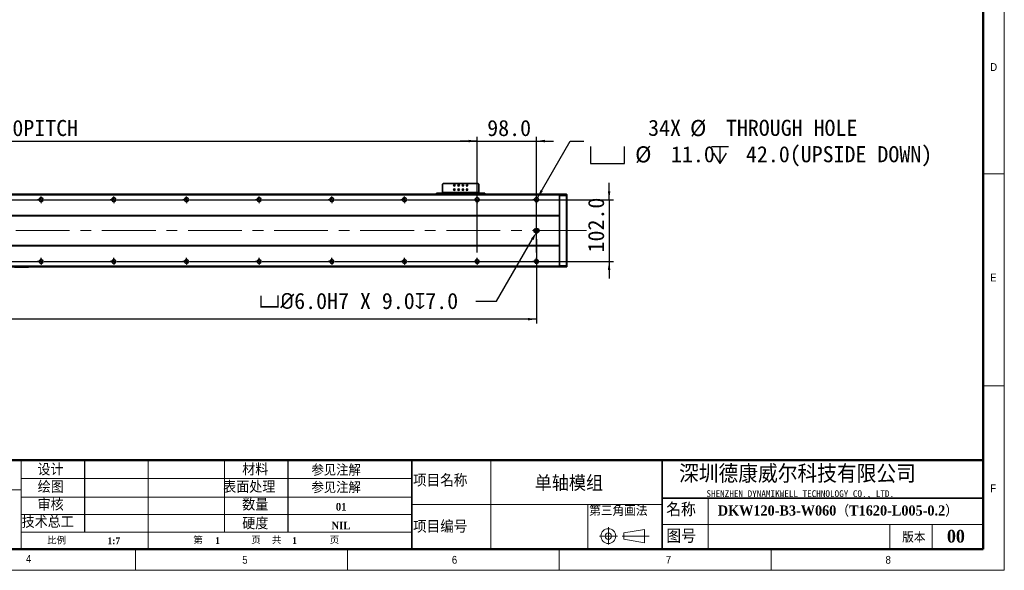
# Model space of a CAD drawing. Header units: millimetres. Extents: x 35 to 2905, y 35 to 2044.
# Tile 4 of 7: x 1279 to 2905, y 35 to 944. Entities that reach past the tile are written whole.
import ezdxf

# ---------------------------------------------------------------- set-up
doc = ezdxf.new("R2010")
doc.units = ezdxf.units.MM
doc.header["$LTSCALE"] = 7
doc.header["$PDSIZE"] = -1
doc.linetypes.add('CENTERX2', pattern=[20.32, 12.7, -2.54, 2.54, -2.54])
doc.layers.add('DIMNS', color=7, linetype='Continuous')
doc.layers.add('黑色实线', color=7, linetype='Continuous')
doc.styles.add('SLDTEXTSTYLE1', font='Gothic.ttf', dxfattribs={"width": 0.913})
doc.styles.add('SLDTEXTSTYLE2', font='timesbd.ttf', dxfattribs={"width": 0.933})
doc.styles.add('SLDTEXTSTYLE3', font='txt', dxfattribs={"bigfont": 'bigfont'})
doc.styles.add('SLDTEXTSTYLE4', font='txt', dxfattribs={"bigfont": 'bigfont'})
doc.styles.add('SLDTEXTSTYLE5', font='txt', dxfattribs={"bigfont": 'bigfont'})
doc.styles.add('SLDTEXTSTYLE6', font='txt')
doc.styles.add('SLDTEXTSTYLE7', font='timesbd.ttf', dxfattribs={"width": 0.933, "bigfont": 'bigfont'})
doc.styles.add('SLDTEXTSTYLE8', font='txt')
doc.dimstyles.new('SLDDIMSTYLE0', dxfattribs={"dimtxt": 26.6, "dimasz": 14, "dimexe": 0, "dimexo": 0.0625, "dimgap": 6.65, "dimtad": 2, "dimdec": 1, "dimrnd": 1e-09, "dimzin": 4, "dimdsep": 46, "dimtxsty": 'SLDTEXTSTYLE8', "dimsah": 1, "dimcen": 0.09, "dimadec": 0, "dimazin": 1, "dimtfac": 1, "dimtdec": 1, "dimtmove": 0, "dimatfit": 0, "dimfxl": 0, "dimfrac": 2, "dimtolj": 1, "dimtzin": 12, "dimarcsym": 0})
doc.dimstyles.new('SLDDIMSTYLE5', dxfattribs={"dimtxt": 26.6, "dimasz": 14, "dimexe": 0, "dimexo": 0.0625, "dimgap": 6.65, "dimtad": 2, "dimdec": 1, "dimrnd": 1e-09, "dimzin": 4, "dimdsep": 46, "dimtxsty": 'SLDTEXTSTYLE8', "dimsah": 1, "dimcen": 0.09, "dimadec": 0, "dimazin": 1, "dimtfac": 1, "dimtdec": 1, "dimtofl": 0, "dimtmove": 0, "dimatfit": 3, "dimfxl": 0, "dimfrac": 2, "dimtolj": 1, "dimtzin": 12, "dimarcsym": 0})
doc.dimstyles.new('SLDDIMSTYLE7', dxfattribs={"dimtxt": 26.6, "dimasz": 14, "dimexe": 0, "dimexo": 0.0625, "dimgap": 6.65, "dimtad": 0, "dimtih": 1, "dimtoh": 1, "dimdec": 1, "dimrnd": 1e-09, "dimzin": 4, "dimdsep": 46, "dimtxsty": 'SLDTEXTSTYLE8', "dimsah": 1, "dimcen": 0, "dimadec": 0, "dimazin": 1, "dimtfac": 1, "dimtdec": 1, "dimtofl": 0, "dimtmove": 0, "dimatfit": 3, "dimfxl": 0, "dimfrac": 2, "dimtolj": 1, "dimtzin": 12, "dimarcsym": 0})
doc.dimstyles.new('SLDDIMSTYLE8', dxfattribs={"dimtxt": 26.6, "dimasz": 14, "dimexe": 0, "dimexo": 0.0625, "dimgap": 6.65, "dimtad": 0, "dimtih": 1, "dimtoh": 1, "dimdec": 1, "dimrnd": 1e-09, "dimzin": 4, "dimdsep": 46, "dimtxsty": 'SLDTEXTSTYLE8', "dimsah": 1, "dimcen": 0, "dimadec": 0, "dimazin": 1, "dimtfac": 1, "dimtdec": 1, "dimtofl": 0, "dimtmove": 0, "dimatfit": 3, "dimfxl": 0, "dimfrac": 2, "dimtolj": 1, "dimtzin": 12, "dimarcsym": 0})

# ---------------------------------------------------------------- blocks, each defined once
blk = doc.blocks.new('_D_21')
at = {"layer": 'Defpoints', "color": 0}
for p in [(2132.3, 593.4), (2133.8, 596)]:
    blk.add_point(p, dxfattribs=at)
at = {"layer": '黑色实线', "color": 0, "lineweight": -2}
for p, q in [((2066.4, 479.3), (2125.3, 581.3)), ((2032.1, 479.3), (2066.4, 479.3))]:
    blk.add_line(p, q, dxfattribs=at)
at = {"layer": '黑色实线', "color": 0}
blk.add_solid([(2123.3, 582.4), (2127.3, 580.1), (2132.3, 593.4)], dxfattribs=at)
at = {"layer": '黑色实线', "color": 0, "insert": (1673.7, 493.1), "char_height": 26.6, "attachment_point": 1, "style": 'SLDTEXTSTYLE8'}
blk.add_mtext('\\A1;{\\fGDT|b0|i0|c134|p2;v\\fISOCPEUR|b0|i0|c134|p34;%%C}6.0H7 X 9.0{\\fGDT|b0|i0|c134|p2;x}7.0', dxfattribs=at)
blk = doc.blocks.new('_D_22')
at = {"layer": '黑色实线'}
for p, q in [((256.3, 587.1), (256.3, 442.7)), ((2132.3, 581.6), (2132.3, 442.7)), ((2132.3, 449.7), (256.3, 449.7))]:
    blk.add_line(p, q, dxfattribs=at)
for points in [[(256.3, 449.7), (270.3, 447.6), (270.3, 451.8)], [(2132.3, 449.7), (2118.3, 451.8), (2118.3, 447.6)]]:
    blk.add_solid(points, dxfattribs=at)
at = {"layer": '黑色实线', "insert": (1143.9, 484.6), "char_height": 26.6, "attachment_point": 1, "style": 'SLDTEXTSTYLE8'}
blk.add_mtext('1876.0', dxfattribs=at)
blk = doc.blocks.new('SW_SYMBOL_HOLE_SPOT')
at = {"layer": '黑色实线', "color": 0}
for p, q in [((0, 6125), (0, 525)), ((11200, 525), (11200, 6125)), ((0, 525), (11200, 525))]:
    blk.add_line(p, q, dxfattribs=at)
blk = doc.blocks.new('SW_SYMBOL_HOLE_DEPTH')
at = {"layer": '黑色实线', "color": 0}
for p, q in [((0, 6125), (5600, 6125)), ((700, 3885), (2800, 525)), ((2800, 6125), (2800, 525)), ((4900, 3885), (2800, 525))]:
    blk.add_line(p, q, dxfattribs=at)
blk = doc.blocks.new('_D_23')
at = {"layer": '黑色实线'}
for p, q in [((2133.9, 649.9), (2188.2, 743.8)), ((2188.2, 743.8), (2210.6, 743.8))]:
    blk.add_line(p, q, dxfattribs=at)
blk.add_solid([(2133.9, 649.9), (2142.7, 660.9), (2139.1, 663)], dxfattribs=at)
at = {"layer": '黑色实线', "xscale": 0.004985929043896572, "yscale": 0.004985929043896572, "zscale": 0.004985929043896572}
for name, p in [('SW_SYMBOL_HOLE_SPOT', (2221.7, 704.4)), ('SW_SYMBOL_HOLE_DEPTH', (2421.3, 704.4))]:
    blk.add_blockref(name, p, dxfattribs=at)
at = {"layer": '黑色实线', "char_height": 26.6, "attachment_point": 1, "style": 'SLDTEXTSTYLE8'}
for s, insert in [('34X ', (2316.7, 779)), ('%%c', (2386, 778.7)), (' THROUGH HOLE', (2427.1, 779)), ('%%c', (2295.3, 735.2)), (' 11.0 ', (2336.4, 735.4)), (' 42.0(UPSIDE DOWN)', (2460.2, 735.4))]:
    blk.add_mtext(s, dxfattribs=dict(at, insert=insert))
blk = doc.blocks.new('_D_24')
at = {"layer": '黑色实线'}
for p, q in [((2252.3, 647), (2252.3, 675)), ((1929, 647), (2259.3, 647)), ((2252.3, 647), (2252.3, 545)), ((1929, 545), (2259.3, 545)), ((2252.3, 545), (2252.3, 517))]:
    blk.add_line(p, q, dxfattribs=at)
for points in [[(2252.3, 647), (2254.4, 661), (2250.2, 661)], [(2252.3, 545), (2250.2, 531), (2254.4, 531)]]:
    blk.add_solid(points, dxfattribs=at)
at = {"layer": '黑色实线', "insert": (2217.4, 559.9), "char_height": 26.6, "attachment_point": 1, "rotation": 90, "style": 'SLDTEXTSTYLE8'}
blk.add_mtext('102.0', dxfattribs=at)
blk = doc.blocks.new('_D_25')
at = {"layer": '黑色实线'}
for p, q in [((354.3, 661.7), (354.3, 750.8)), ((2034.3, 661.7), (2034.3, 750.8)), ((354.3, 743.8), (2034.3, 743.8))]:
    blk.add_line(p, q, dxfattribs=at)
for points in [[(354.3, 743.8), (368.3, 741.7), (368.3, 745.9)], [(2034.3, 743.8), (2020.3, 745.9), (2020.3, 741.7)]]:
    blk.add_solid(points, dxfattribs=at)
at = {"layer": '黑色实线', "char_height": 26.6, "attachment_point": 1, "style": 'SLDTEXTSTYLE8'}
for s, insert in [('1680.0', (1036.1, 778.7)), ('=14×120PITCH', (1140.1, 778.7))]:
    blk.add_mtext(s, dxfattribs=dict(at, insert=insert))
blk = doc.blocks.new('_D_27')
at = {"layer": '黑色实线'}
for p, q in [((2034.3, 559.7), (2034.3, 750.8)), ((2132.3, 559.7), (2132.3, 750.8)), ((2034.3, 743.8), (2006.3, 743.8)), ((2034.3, 743.8), (2132.3, 743.8)), ((2132.3, 743.8), (2160.3, 743.8))]:
    blk.add_line(p, q, dxfattribs=at)
for points in [[(2034.3, 743.8), (2020.3, 745.9), (2020.3, 741.7)], [(2132.3, 743.8), (2146.3, 741.7), (2146.3, 745.9)]]:
    blk.add_solid(points, dxfattribs=at)
at = {"layer": '黑色实线', "insert": (2051, 778.7), "char_height": 26.6, "attachment_point": 1, "style": 'SLDTEXTSTYLE8'}
blk.add_mtext('98.0', dxfattribs=at)
blk = doc.blocks.new('SW_CENTERMARKSYMBOL_13')
at = {"layer": '黑色实线', "color": 0}
for p, q in [((725.08, 0), (834.92, 0)), ((834.92, 0), (834.16, 0)), ((840, 0), (837.46, 0)), ((840, 0), (837.46, 0)), ((840, 0), (837.46, 0)), ((840, 0), (837.46, 0)), ((840, 0), (837.46, 0)), ((840, 0), (837.46, 0)), ((840, 0), (837.46, 0)), ((840, 5.08), (840, 5.84)), ((840, 0), (840, 2.54)), ((840, 0), (840, 2.54)), ((840, 0), (840, 2.54)), ((840, 0), (840, 2.54)), ((840, 0), (840, 2.54)), ((840, 0), (840, 2.54)), ((840, 0), (840, 2.54)), ((840, 0), (840, -2.54)), ((840, 0), (842.54, 0)), ((840, 0), (840, -2.54)), ((840, 0), (842.54, 0)), ((840, 0), (840, -2.54)), ((840, 0), (842.54, 0)), ((840, 0), (840, -2.54)), ((840, 0), (842.54, 0)), ((840, 0), (840, -2.54)), ((840, 0), (842.54, 0)), ((840, 0), (840, -2.54)), ((840, 0), (842.54, 0)), ((840, 0), (840, -2.54)), ((840, 0), (842.54, 0)), ((845.08, 0), (845.84, 0)), ((845.08, 0), (954.92, 0)), ((954.92, 0), (954.16, 0)), ((960, 0), (957.46, 0)), ((960, 0), (957.46, 0)), ((960, 0), (957.46, 0)), ((960, 0), (957.46, 0)), ((960, 0), (957.46, 0)), ((960, 0), (957.46, 0)), ((960, 5.08), (960, 5.84)), ((960, 0), (960, 2.54)), ((960, 0), (960, 2.54)), ((960, 0), (960, 2.54)), ((960, 0), (960, 2.54)), ((960, 0), (960, 2.54)), ((960, 0), (960, 2.54)), ((960, 0), (960, -2.54)), ((960, 0), (962.54, 0)), ((960, 0), (960, -2.54)), ((960, 0), (962.54, 0)), ((960, 0), (960, -2.54)), ((960, 0), (962.54, 0)), ((960, 0), (960, -2.54)), ((960, 0), (962.54, 0)), ((960, 0), (960, -2.54)), ((960, 0), (962.54, 0)), ((960, 0), (960, -2.54)), ((960, 0), (962.54, 0)), ((965.08, 0), (965.84, 0)), ((965.08, 0), (1074.92, 0)), ((1074.92, 0), (1074.16, 0)), ((1080, 0), (1077.46, 0)), ((1080, 0), (1077.46, 0)), ((1080, 0), (1077.46, 0)), ((1080, 0), (1077.46, 0)), ((1080, 0), (1077.46, 0)), ((1080, 5.08), (1080, 5.84)), ((1080, 0), (1080, 2.54)), ((1080, 0), (1080, 2.54)), ((1080, 0), (1080, 2.54)), ((1080, 0), (1080, 2.54)), ((1080, 0), (1080, 2.54)), ((1080, 0), (1080, -2.54)), ((1080, 0), (1082.54, 0)), ((1080, 0), (1080, -2.54)), ((1080, 0), (1082.54, 0)), ((1080, 0), (1080, -2.54)), ((1080, 0), (1082.54, 0)), ((1080, 0), (1080, -2.54)), ((1080, 0), (1082.54, 0)), ((1080, 0), (1080, -2.54)), ((1080, 0), (1082.54, 0)), ((1085.08, 0), (1085.84, 0)), ((1085.08, 0), (1194.92, 0)), ((1194.92, 0), (1194.16, 0)), ((1200, 0), (1197.46, 0)), ((1200, 0), (1197.46, 0)), ((1200, 0), (1197.46, 0)), ((1200, 0), (1197.46, 0)), ((1200, 5.08), (1200, 5.84)), ((1200, 0), (1200, 2.54)), ((1200, 0), (1200, 2.54)), ((1200, 0), (1200, 2.54)), ((1200, 0), (1200, 2.54)), ((1200, 0), (1200, -2.54)), ((1200, 0), (1202.54, 0)), ((1200, 0), (1200, -2.54)), ((1200, 0), (1202.54, 0)), ((1200, 0), (1200, -2.54)), ((1200, 0), (1202.54, 0)), ((1200, 0), (1200, -2.54)), ((1200, 0), (1202.54, 0)), ((1205.08, 0), (1205.84, 0)), ((1205.08, 0), (1314.92, 0)), ((1314.92, 0), (1314.16, 0)), ((1320, 0), (1317.46, 0)), ((1320, 0), (1317.46, 0)), ((1320, 0), (1317.46, 0)), ((1320, 5.08), (1320, 5.84)), ((1320, 0), (1320, 2.54)), ((1320, 0), (1320, 2.54)), ((1320, 0), (1320, 2.54)), ((1320, 0), (1320, -2.54)), ((1320, 0), (1322.54, 0)), ((1320, 0), (1320, -2.54)), ((1320, 0), (1322.54, 0)), ((1320, 0), (1320, -2.54)), ((1320, 0), (1322.54, 0)), ((1325.08, 0), (1325.84, 0)), ((1325.08, 0), (1434.92, 0)), ((1434.92, 0), (1434.16, 0)), ((1440, 0), (1437.46, 0)), ((1440, 0), (1437.46, 0)), ((1440, 5.08), (1440, 5.84)), ((1440, 0), (1440, 2.54)), ((1440, 0), (1440, 2.54)), ((1440, 0), (1440, -2.54)), ((1440, 0), (1442.54, 0)), ((1440, 0), (1440, -2.54)), ((1440, 0), (1442.54, 0)), ((1445.08, 0), (1445.84, 0)), ((1445.08, 0), (1554.92, 0)), ((1560, 0), (1557.46, 0)), ((1560, 5.08), (1560, 5.84)), ((1560, 0), (1560, 2.54)), ((1560, 0), (1560, -2.54)), ((1560, 0), (1562.54, 0)), ((1565.08, 0), (1565.84, 0)), ((840, -5.08), (840, -5.84)), ((960, -5.08), (960, -5.84)), ((1080, -5.08), (1080, -5.84)), ((1200, -5.08), (1200, -5.84)), ((1320, -5.08), (1320, -5.84)), ((1440, -5.08), (1440, -5.84)), ((1560, -5.08), (1560, -5.84))]:
    blk.add_line(p, q, dxfattribs=at)
blk = doc.blocks.new('SW_CENTERMARKSYMBOL_14')
at = {"layer": '黑色实线', "color": 0}
for p, q in [((605.08, 0), (714.92, 0)), ((714.92, 0), (714.16, 0)), ((720, 0), (717.46, 0)), ((720, 0), (717.46, 0)), ((720, 0), (717.46, 0)), ((720, 0), (717.46, 0)), ((720, 0), (717.46, 0)), ((720, 0), (717.46, 0)), ((720, 0), (717.46, 0)), ((720, 5.08), (720, 5.84)), ((720, 0), (720, 2.54)), ((720, 0), (720, 2.54)), ((720, 0), (720, 2.54)), ((720, 0), (720, 2.54)), ((720, 0), (720, 2.54)), ((720, 0), (720, 2.54)), ((720, 0), (720, 2.54)), ((720, 0), (720, -2.54)), ((720, 0), (722.54, 0)), ((720, 0), (720, -2.54)), ((720, 0), (722.54, 0)), ((720, 0), (720, -2.54)), ((720, 0), (722.54, 0)), ((720, 0), (720, -2.54)), ((720, 0), (722.54, 0)), ((720, 0), (720, -2.54)), ((720, 0), (722.54, 0)), ((720, 0), (720, -2.54)), ((720, 0), (722.54, 0)), ((720, 0), (720, -2.54)), ((720, 0), (722.54, 0)), ((725.08, 0), (725.84, 0)), ((725.08, 0), (834.92, 0)), ((834.92, 0), (834.16, 0)), ((840, 0), (837.46, 0)), ((840, 0), (837.46, 0)), ((840, 0), (837.46, 0)), ((840, 0), (837.46, 0)), ((840, 0), (837.46, 0)), ((840, 0), (837.46, 0)), ((840, 5.08), (840, 5.84)), ((840, 0), (840, 2.54)), ((840, 0), (840, 2.54)), ((840, 0), (840, 2.54)), ((840, 0), (840, 2.54)), ((840, 0), (840, 2.54)), ((840, 0), (840, 2.54)), ((840, 0), (840, -2.54)), ((840, 0), (842.54, 0)), ((840, 0), (840, -2.54)), ((840, 0), (842.54, 0)), ((840, 0), (840, -2.54)), ((840, 0), (842.54, 0)), ((840, 0), (840, -2.54)), ((840, 0), (842.54, 0)), ((840, 0), (840, -2.54)), ((840, 0), (842.54, 0)), ((840, 0), (840, -2.54)), ((840, 0), (842.54, 0)), ((845.08, 0), (845.84, 0)), ((845.08, 0), (954.92, 0)), ((954.92, 0), (954.16, 0)), ((960, 0), (957.46, 0)), ((960, 0), (957.46, 0)), ((960, 0), (957.46, 0)), ((960, 0), (957.46, 0)), ((960, 0), (957.46, 0)), ((960, 5.08), (960, 5.84)), ((960, 0), (960, 2.54)), ((960, 0), (960, 2.54)), ((960, 0), (960, 2.54)), ((960, 0), (960, 2.54)), ((960, 0), (960, 2.54)), ((960, 0), (960, -2.54)), ((960, 0), (962.54, 0)), ((960, 0), (960, -2.54)), ((960, 0), (962.54, 0)), ((960, 0), (960, -2.54)), ((960, 0), (962.54, 0)), ((960, 0), (960, -2.54)), ((960, 0), (962.54, 0)), ((960, 0), (960, -2.54)), ((960, 0), (962.54, 0)), ((965.08, 0), (965.84, 0)), ((965.08, 0), (1074.92, 0)), ((1074.92, 0), (1074.16, 0)), ((1080, 0), (1077.46, 0)), ((1080, 0), (1077.46, 0)), ((1080, 0), (1077.46, 0)), ((1080, 0), (1077.46, 0)), ((1080, 5.08), (1080, 5.84)), ((1080, 0), (1080, 2.54)), ((1080, 0), (1080, 2.54)), ((1080, 0), (1080, 2.54)), ((1080, 0), (1080, 2.54)), ((1080, 0), (1080, -2.54)), ((1080, 0), (1082.54, 0)), ((1080, 0), (1080, -2.54)), ((1080, 0), (1082.54, 0)), ((1080, 0), (1080, -2.54)), ((1080, 0), (1082.54, 0)), ((1080, 0), (1080, -2.54)), ((1080, 0), (1082.54, 0)), ((1085.08, 0), (1085.84, 0)), ((1085.08, 0), (1194.92, 0)), ((1194.92, 0), (1194.16, 0)), ((1200, 0), (1197.46, 0)), ((1200, 0), (1197.46, 0)), ((1200, 0), (1197.46, 0)), ((1200, 5.08), (1200, 5.84)), ((1200, 0), (1200, 2.54)), ((1200, 0), (1200, 2.54)), ((1200, 0), (1200, 2.54)), ((1200, 0), (1200, -2.54)), ((1200, 0), (1202.54, 0)), ((1200, 0), (1200, -2.54)), ((1200, 0), (1202.54, 0)), ((1200, 0), (1200, -2.54)), ((1200, 0), (1202.54, 0)), ((1205.08, 0), (1205.84, 0)), ((1205.08, 0), (1314.92, 0)), ((1314.92, 0), (1314.16, 0)), ((1320, 0), (1317.46, 0)), ((1320, 0), (1317.46, 0)), ((1320, 5.08), (1320, 5.84)), ((1320, 0), (1320, 2.54)), ((1320, 0), (1320, 2.54)), ((1320, 0), (1320, -2.54)), ((1320, 0), (1322.54, 0)), ((1320, 0), (1320, -2.54)), ((1320, 0), (1322.54, 0)), ((1325.08, 0), (1325.84, 0)), ((1325.08, 0), (1434.92, 0)), ((1440, 0), (1437.46, 0)), ((1440, 5.08), (1440, 5.84)), ((1440, 0), (1440, 2.54)), ((1440, 0), (1440, -2.54)), ((1440, 0), (1442.54, 0)), ((1445.08, 0), (1445.84, 0)), ((720, -5.08), (720, -5.84)), ((840, -5.08), (840, -5.84)), ((960, -5.08), (960, -5.84)), ((1080, -5.08), (1080, -5.84)), ((1200, -5.08), (1200, -5.84)), ((1320, -5.08), (1320, -5.84)), ((1440, -5.08), (1440, -5.84))]:
    blk.add_line(p, q, dxfattribs=at)
blk = doc.blocks.new('SW_CENTERMARKSYMBOL_15')
at = {"layer": '黑色实线', "color": 0}
for p, q in [((-5.08, 0), (-5.84, 0)), ((0, 0), (-2.54, 0)), ((0, 5.08), (0, 5.84)), ((0, 0), (0, 2.54)), ((0, 0), (0, -2.54)), ((0, 0), (2.54, 0)), ((5.08, 0), (5.84, 0)), ((0, -5.08), (0, -5.84))]:
    blk.add_line(p, q, dxfattribs=at)
blk = doc.blocks.new('SW_CENTERMARKSYMBOL_16')
at = {"layer": '黑色实线', "color": 0}
for p, q in [((-5.08, 0), (-5.84, 0)), ((0, 0), (-2.54, 0)), ((0, 5.08), (0, 5.84)), ((0, 0), (0, 2.54)), ((0, 0), (0, -2.54)), ((0, 0), (2.54, 0)), ((5.08, 0), (5.84, 0)), ((0, -5.08), (0, -5.84))]:
    blk.add_line(p, q, dxfattribs=at)
blk = doc.blocks.new('SW_CENTERMARKSYMBOL_17')
at = {"layer": '黑色实线', "color": 0}
for p, q in [((-5.08, 0), (-5.54, 0)), ((0, 0), (-2.54, 0)), ((0, 5.08), (0, 5.54)), ((0, 0), (0, 2.54)), ((0, 0), (2.54, 0)), ((0, 0), (0, -2.54)), ((5.08, 0), (5.54, 0)), ((0, -5.08), (0, -5.54))]:
    blk.add_line(p, q, dxfattribs=at)
blk = doc.blocks.new('SW_DOWELSYMBOL_3')
at = {"linetype": 'Continuous', "lineweight": 18}
h = blk.add_hatch(color=0, dxfattribs=at)
edge = h.paths.add_edge_path(flags=0)
edge.add_arc((0, 0), 3, 180, 270)
edge.add_line((0, -3), (0, 0))
edge.add_line((0, 0), (-3, 0))
h = blk.add_hatch(color=0, dxfattribs=at)
edge = h.paths.add_edge_path(flags=0)
edge.add_arc((0, 0), 3, 0, 90)
edge.add_line((0, 3), (0, 0))
edge.add_line((0, 0), (3, 0))
at = {"layer": '黑色实线', "color": 0}
blk.add_circle((0, 0), 3, dxfattribs=at)
blk = doc.blocks.new('SW_DOWELSYMBOL_4')
at = {"linetype": 'Continuous', "lineweight": 18}
h = blk.add_hatch(color=0, dxfattribs=at)
edge = h.paths.add_edge_path(flags=0)
edge.add_arc((0, 0), 3, 180, 270)
edge.add_line((0, -3), (0, 0))
edge.add_line((0, 0), (-3, 0))
h = blk.add_hatch(color=0, dxfattribs=at)
edge = h.paths.add_edge_path(flags=0)
edge.add_arc((0, 0), 3, 0, 90)
edge.add_line((0, 3), (0, 0))
edge.add_line((0, 0), (3, 0))
at = {"layer": '黑色实线', "color": 0}
blk.add_circle((0, 0), 3, dxfattribs=at)

msp = doc.modelspace()

# ---------------------------------------------------------------- linework, layer by layer
at = {"color": 7, "linetype": 'Continuous', "lineweight": 18}
for p, q in [((2905, 35), (2905, 2044)), ((2870, 2009), (2870, 70)), ((2870, 689.5), (2905, 689.5)), ((2870, 339.5), (2905, 339.5)), ((1281, 217), (1281, 192.5)), ((1281, 168), (1281, 217)), ((1281, 192.5), (1281, 217)), ((1491.29, 217), (1491.29, 70)), ((1617, 217), (1617, 98.04)), ((2056.78, 217), (2056.78, 70)), ((1281, 168), (1281, 192.5)), ((1281, 186.61), (1926.29, 186.61)), ((1281, 168), (1025.29, 168)), ((1281, 168), (1281, 70)), ((1281, 155.78), (1926.29, 155.78)), ((2415.65, 154), (2415.65, 70)), ((1926.29, 143.5), (2339.76, 143.5)), ((2217.1, 143.5), (2217.1, 70)), ((1281, 126.91), (1926.29, 126.91)), ((1926.29, 98.04), (1281, 98.04)), ((2251.06, 106.04), (2251.06, 77.44)), ((2276.67, 96.73), (2310.66, 102.61)), ((2310.66, 102.61), (2310.66, 80.22)), ((2339.76, 110.88), (2870, 110.88)), ((2716, 110.88), (2716, 70)), ((2786, 110.88), (2786, 70)), ((2236.5, 91.48), (2265.91, 91.48)), ((2273.64, 91.48), (2318.36, 91.48)), ((2276.67, 86.23), (2276.67, 96.73)), ((2276.67, 86.23), (2310.66, 80.22)), ((70, 70), (2870, 70)), ((861, 70), (2870, 70)), ((1470, 35), (1470, 70)), ((1820, 70), (1820, 35)), ((2170, 35), (2170, 70)), ((2520, 70), (2520, 35)), ((35, 35), (2905, 35))]:
    msp.add_line(p, q, dxfattribs=at)
at = {"color": 7, "linetype": 'Continuous', "lineweight": 50}
for p, q in [((2870, 2009), (2870, 70)), ((1025.29, 217), (1281, 217)), ((2870, 217), (1281, 217)), ((70, 70), (2870, 70))]:
    msp.add_line(p, q, dxfattribs=at)
at = {"color": 7, "linetype": 'Continuous', "lineweight": 35}
for p, q in [((1978.28, 673.8), (1977.28, 672.8)), ((1977.28, 672.8), (1977.28, 659)), ((2036.28, 673.8), (1978.28, 673.8)), ((2037.28, 672.8), (2036.28, 673.8)), ((2037.28, 659), (2037.28, 672.8)), ((2170.28, 656), (218.28, 656)), ((2170.28, 655), (218.28, 655)), ((1967.28, 656), (1967.28, 658)), ((1967.28, 658), (1968.28, 658)), ((1968.28, 658), (1968.28, 656)), ((1968.28, 658), (1976.28, 658)), ((1976.28, 658), (1976.28, 656)), ((1977.28, 658), (1976.28, 658)), ((2037.28, 659), (1977.28, 659)), ((1977.28, 656), (1977.28, 659)), ((2037.28, 659), (2037.28, 656)), ((2038.28, 658), (2037.28, 658)), ((2038.28, 658), (2038.28, 656)), ((2038.28, 658), (2046.28, 658)), ((2046.28, 656), (2046.28, 658)), ((2046.28, 658), (2047.28, 658)), ((2047.28, 658), (2047.28, 656)), ((2170.28, 655.7), (2170.58, 656)), ((2170.28, 655), (2170.28, 656)), ((2170.28, 621), (2170.28, 655)), ((2170.28, 653.87), (2170.58, 654)), ((2170.58, 656), (2170.58, 654)), ((2170.58, 656), (2181.98, 656)), ((2170.58, 654), (2170.58, 538)), ((2181.98, 654), (2170.58, 654)), ((2181.98, 654), (2181.98, 656)), ((2182.28, 655.7), (2181.98, 656)), ((2181.98, 538), (2181.98, 654)), ((2182.28, 653.87), (2181.98, 654)), ((2182.28, 655.7), (2182.28, 653.87)), ((2182.28, 653.87), (2182.28, 538.12)), ((2170.28, 621), (218.28, 621)), ((2170.28, 620.5), (218.28, 620.5)), ((2170.28, 621), (2170.28, 620.5)), ((2170.28, 571.5), (2170.28, 620.5)), ((2133.78, 599), (2130.78, 599)), ((2130.78, 593), (2133.78, 593)), ((2170.28, 571.5), (218.28, 571.5)), ((2170.28, 571), (218.28, 571)), ((2170.28, 571), (2170.28, 571.5)), ((2170.28, 537), (2170.28, 571)), ((2170.28, 537), (218.28, 537)), ((2170.28, 538.12), (2170.58, 538)), ((2170.28, 537), (2170.28, 536)), ((2170.58, 538), (2170.58, 536)), ((2170.58, 538), (2181.98, 538)), ((2182.28, 538.12), (2181.98, 538)), ((2181.98, 536), (2181.98, 538)), ((2182.28, 538.12), (2182.28, 536.3)), ((2170.28, 536), (218.28, 536)), ((1270.28, 535.8), (1292.28, 535.8)), ((1292.15, 535.5), (1270.4, 535.5)), ((1292.15, 535.5), (1292.28, 535.8)), ((1292.98, 535.5), (1292.15, 535.5)), ((1292.28, 535.8), (1292.28, 536)), ((1292.28, 535.8), (1293.28, 535.8)), ((1292.98, 535.5), (1293.28, 535.8)), ((1293.28, 536), (1293.28, 535.8)), ((2170.28, 536.3), (2170.58, 536)), ((2181.98, 536), (2170.58, 536)), ((2182.28, 536.3), (2181.98, 536)), ((1926.29, 217), (1926.29, 70)), ((2339.76, 217), (2339.76, 70)), ((2339.76, 154), (2870, 154))]:
    msp.add_line(p, q, dxfattribs=at)
for centre, radius in [((1996.78, 670.5), 1.25), ((2003.78, 670.5), 1.25), ((2010.78, 670.5), 1.25), ((2017.78, 670.5), 1.25), ((1996.78, 663.5), 1.25), ((2003.78, 663.5), 1.25), ((2010.78, 663.5), 1.25), ((2017.78, 663.5), 1.25), ((1314.28, 647), 3.3), ((1434.28, 647), 3.3), ((1554.28, 647), 3.3), ((1674.28, 647), 3.3), ((1794.28, 647), 3.3), ((1914.28, 647), 3.3), ((2034.28, 647), 3.3), ((2132.28, 647), 3.3), ((1314.28, 545), 3.3), ((1434.28, 545), 3.3), ((1554.28, 545), 3.3), ((1674.28, 545), 3.3), ((1794.28, 545), 3.3), ((1914.28, 545), 3.3), ((2034.28, 545), 3.3), ((2132.28, 545), 3.3)]:
    msp.add_circle(centre, radius, dxfattribs=at)
at = {"color": 7, "linetype": 'Continuous', "lineweight": 18}
for radius in [12.25, 5.25]:
    msp.add_circle((2251.06, 91.48), radius, dxfattribs=at)
at = {"color": 7, "linetype": 'Continuous', "lineweight": 35}
for centre, start, end in [((2130.78, 596), 90, 270), ((2133.78, 596), 270, 90)]:
    msp.add_arc(centre, 3, start, end, dxfattribs=at)
at = {"layer": 'DIMNS', "color": 7}
for p, q in [((1386.18, 98.04), (1386.18, 217)), ((1721.53, 217), (1721.53, 98.04))]:
    msp.add_line(p, q, dxfattribs=at)
at = {"layer": '黑色实线', "linetype": 'CENTERX2', "lineweight": 18}
msp.add_line((2214.73, 596), (173.83, 596), dxfattribs=at)

# ---------------------------------------------------------------- block references
at = {"layer": '黑色实线'}
for name, p in [('SW_CENTERMARKSYMBOL_13', (474.28, 545)), ('SW_CENTERMARKSYMBOL_14', (594.28, 647)), ('SW_CENTERMARKSYMBOL_15', (2132.28, 647)), ('SW_CENTERMARKSYMBOL_17', (2132.28, 596)), ('SW_DOWELSYMBOL_3', (2130.78, 596)), ('SW_DOWELSYMBOL_4', (2133.78, 596)), ('SW_CENTERMARKSYMBOL_16', (2132.28, 545))]:
    msp.add_blockref(name, p, dxfattribs=at)

# ---------------------------------------------------------------- texts
at = {"color": 7, "linetype": 'Continuous', "lineweight": 0}
for s, insert, char_height, attachment_point, style in [('D', (2881.67, 872.52), 12.96, 1, 'SLDTEXTSTYLE1'), ('E', (2881.67, 524.92), 12.96, 1, 'SLDTEXTSTYLE1'), ('设计', (1308.15, 211.2), 19.6, 1, 'SLDTEXTSTYLE4'), ('材料', (1646.32, 211.2), 19.6, 1, 'SLDTEXTSTYLE4'), ('参见注解', (1760.75, 209.7), 18.521, 1, 'SLDTEXTSTYLE3'), ('深圳德康威尔科技有限公司', (2367.78, 209.07), 29.6333, 1, 'SLDTEXTSTYLE5'), ('项目名称', (1928.53, 193.57), 20.373, 1, 'SLDTEXTSTYLE4'), ('绘图', (1308.57, 182.46), 19.6, 1, 'SLDTEXTSTYLE4'), ('表面处理', (1614.87, 182.46), 19.6, 1, 'SLDTEXTSTYLE4'), ('参见注解', (1760.75, 180.95), 18.521, 1, 'SLDTEXTSTYLE3'), ('单轴模组', (2129.33, 190.67), 22.225, 1, 'SLDTEXTSTYLE7'), ('SHENZHEN DYNAMIKWELL TECHNOLOGY CO., LTD.', (2413.02, 167.18), 11.1125, 1, 'SLDTEXTSTYLE6'), ('F', (2881.67, 176.95), 12.96, 1, 'SLDTEXTSTYLE1'), ('审核', (1308.34, 153.23), 19.6, 1, 'SLDTEXTSTYLE4'), ('数量', (1646.38, 153.23), 19.6, 1, 'SLDTEXTSTYLE4'), ('01', (1800.9, 146.22), 12.6, 1, 'SLDTEXTSTYLE2'), ('名称', (2346.56, 146.34), 22.225, 1, 'SLDTEXTSTYLE4'), ('DKW120-B3-W060（T1620-L005-0.2）', (2431.84, 142.09), 16.6687, 1, 'SLDTEXTSTYLE7'), ('技术总工', (1282.02, 124.6), 19.6, 1, 'SLDTEXTSTYLE4'), ('硬度', (1646.39, 122.25), 19.6, 1, 'SLDTEXTSTYLE4'), ('NIL', (1793.67, 115.25), 12.6, 1, 'SLDTEXTSTYLE2'), ('项目编号', (1928.53, 117.29), 20.373, 1, 'SLDTEXTSTYLE4'), ('图号', (2346.86, 102.52), 22.225, 1, 'SLDTEXTSTYLE4'), ('版本', (2736.3, 98.31), 17.5, 1, 'SLDTEXTSTYLE4'), ('00', (2825.06, 101.8), 21, 2, 'SLDTEXTSTYLE2'), ('比例', (1324.1, 89.33), 11.2, 1, 'SLDTEXTSTYLE4'), ('1:7', (1423.69, 89.32), 11.2, 1, 'SLDTEXTSTYLE2'), ('第        页', (1565.66, 89.74), 11.2, 1, 'SLDTEXTSTYLE4'), ('1', (1601.53, 89.74), 11.2, 1, 'SLDTEXTSTYLE2'), ('共        页', (1695.31, 89.74), 11.2, 1, 'SLDTEXTSTYLE4'), ('1', (1728.74, 89.74), 11.2, 1, 'SLDTEXTSTYLE2'), ('4', (1289.17, 60.52), 12.96, 1, 'SLDTEXTSTYLE1'), ('5', (1646.39, 58.78), 12.96, 1, 'SLDTEXTSTYLE1'), ('6', (1992.6, 58.78), 12.96, 1, 'SLDTEXTSTYLE1'), ('7', (2346.02, 58.78), 12.96, 1, 'SLDTEXTSTYLE1'), ('8', (2708.84, 58.78), 12.96, 1, 'SLDTEXTSTYLE1')]:
    msp.add_mtext(s, dxfattribs=dict(at, insert=insert, char_height=char_height, attachment_point=attachment_point, style=style))
at = {"layer": 'DIMNS', "color": 7, "insert": (2219.42, 142.13), "char_height": 17.5, "attachment_point": 1, "style": 'SLDTEXTSTYLE4'}
msp.add_mtext('第三角画法', dxfattribs=at)

# ---------------------------------------------------------------- dimensions: what is measured, and where the dimension line sits
at = {"layer": '黑色实线'}
dim = msp.add_linear_dim(base=(2034.28, 743.8), p1=(354.28, 652.84), p2=(2034.28, 652.84), text='<>=14×120PITCH', dimstyle='SLDDIMSTYLE5', dxfattribs=at)
dim.commit()
dim.dimension.update_dxf_attribs({"geometry": '_D_25', "text_midpoint": (1208.28, 743.8), "dimtype": 160})
for base, p1, p2, dimstyle, picture, middle in [((2132.28, 743.8), (2034.28, 550.84), (2132.28, 550.84), 'SLDDIMSTYLE0', '_D_27', (2083.73, 743.8)), ((256.28, 449.69), (2132.28, 590.46), (256.28, 596), 'SLDDIMSTYLE5', '_D_22', (1195.9, 449.69))]:
    dim = msp.add_linear_dim(base=base, p1=p1, p2=p2, dimstyle=dimstyle, dxfattribs=at)
    dim.commit()
    dim.dimension.update_dxf_attribs({"geometry": picture, "text_midpoint": middle, "dimtype": 160})
dim = msp.add_diameter_dim_2p(p1=(2130.63, 644.14), p2=(2133.93, 649.85), text='34X %%c THROUGH HOLE\\P{\\fGDT;v}%%c <> {\\fGDT;x} 42.0(UPSIDE DOWN)\\P', dimstyle='SLDDIMSTYLE7', dxfattribs=at)
dim.commit()
dim.dimension.update_dxf_attribs({"geometry": '_D_23', "text_midpoint": (2508.23, 743.8), "dimtype": 163})
dim = msp.add_linear_dim(base=(2252.28, 545), p1=(1920.12, 647), p2=(1920.12, 545), angle=90, dimstyle='SLDDIMSTYLE0', dxfattribs=at)
dim.commit()
dim.dimension.update_dxf_attribs({"geometry": '_D_24', "text_midpoint": (2252.28, 602.28), "dimtype": 160})
dim = msp.add_radius_dim(center=(2133.78, 596), mpoint=(2132.28, 593.4), text='{\\fGDT|b0|i0|c134|p2;v\\fISOCPEUR|b0|i0|c134|p34;%%C}6.0H7 X 9.0{\\fGDT|b0|i0|c134|p2;x}7.0', dimstyle='SLDDIMSTYLE8', override={"dimpost": '<>'}, dxfattribs=at)
dim.commit()
dim.dimension.update_dxf_attribs({"geometry": '_D_21', "text_midpoint": (1849.58, 479.27), "dimtype": 164})

doc.saveas('drawing.dxf')
